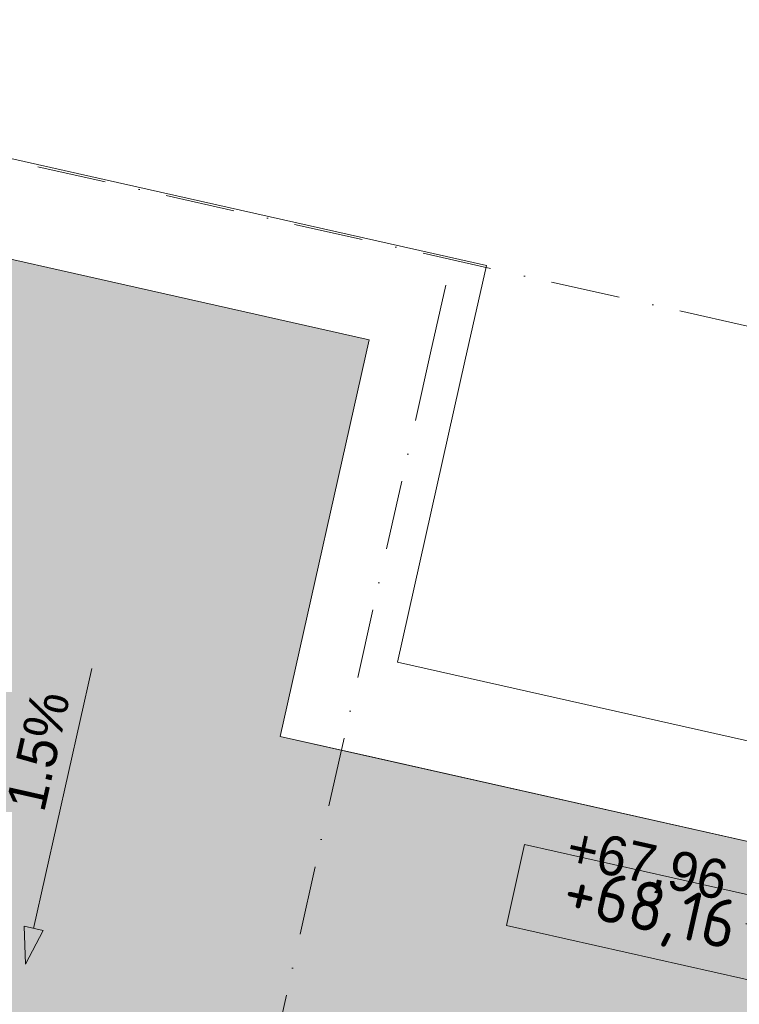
# Model space of a CAD drawing. Header units: millimetres. Extents: x -6990425 to -6520160, y 6117771 to 6220266.
# Tile 49 of 115: x -6931416 to -6927751, y 6143037 to 6148050. Entities that reach past the tile are written whole.
import ezdxf
from ezdxf.enums import TextEntityAlignment as Align

# ---------------------------------------------------------------- set-up
doc = ezdxf.new("R2010")
doc.units = ezdxf.units.MM
doc.header["$MEASUREMENT"] = 0
doc.linetypes.add('Штрихпунктирная', pattern=[670.277762, 352.777767, -176.388884, 0, -141.111112])
for name, color, linetype, lineweight in [('АР-Отметки высот.АР_Ном._пера__120', 7, 'Continuous', 0), ('АР-Разуклонка кровли_Ном._пера__120', 7, 'Continuous', 0), ('АР-Разуклонка кровли_Ном._пера__41', 7, 'Continuous', 20), ('АР-Чертеж-Оси_Осевые размеры.АР_Ном._пера__120', 7, 'Continuous', 0), ('Кровля_Ном._пера__1', 7, 'Continuous', 0), ('Кровля_Ном._пера__101', 252, 'Continuous', 0), ('Кровля_Ном._пера__120', 7, 'Continuous', 0)]:
    doc.layers.add(name, color=color, linetype=linetype, lineweight=lineweight)
for name, color, linetype in [('АР-Разуклонка кровли', 7, 'Continuous'), ('АР-Чертеж-Оси_Осевые размеры.АР', 7, 'Continuous'), ('Кровля', 7, 'Continuous')]:
    doc.layers.add(name, color=color, linetype=linetype)
doc.styles.add('РЎР“Р•РќР•Р\xa0Р\x98Р\xa0_РЎРўР\x98Р›Р¬_2', font='GOTHIC.TTF')
doc.styles.add('РЎР“Р•РќР•Р\xa0Р\x98Р\xa0_РЎРўР\x98Р›Р¬_5', font='GOST_Common.ttf')
doc.dimstyles.new('СГЕНЕРИР_СТИЛЬ__8', dxfattribs={"dimtxt": 0.18, "dimasz": 182.4, "dimexe": 0.18, "dimexo": 0.0625, "dimgap": 0, "dimtad": 0, "dimtih": 1, "dimtoh": 1, "dimdec": 4, "dimzin": 0, "dimdsep": 46, "dimcen": 0.09, "dimadec": 0, "dimazin": 0, "dimtfac": 1, "dimtdec": 4, "dimtmove": 0, "dimatfit": 3, "dimldrblk": 'ARROWHEAD_11', "dimfxl": 1, "dimtolj": 1, "dimtzin": 0, "dimarcsym": 0})

# ---------------------------------------------------------------- blocks, each defined once
blk = doc.blocks.new('Стена_12_5', base_point=(-7160885.7, 6147237.9))
at = {"layer": 'Кровля_Ном._пера__1', "color": 7, "linetype": 'Continuous', "lineweight": 0, "flags": 128}
for points in [[(-7156649.1, 6146798.8), (-7161020.1, 6147780.5)], [(-7160641.8, 6147183.1), (-7157246.6, 6146420.5)], [(-7156649.1, 6146798.8), (-7156758.7, 6146311)]]:
    blk.add_lwpolyline(points, dxfattribs=at)
blk = doc.blocks.new('Стена_13_5', base_point=(-7157246.6, 6146420.5))
at = {"layer": 'Кровля_Ном._пера__1', "color": 7, "linetype": 'Continuous', "lineweight": 0, "flags": 128}
for points in [[(-7157246.6, 6146420.5), (-7157700.1, 6144400.9)], [(-7157102.7, 6144779.2), (-7156758.7, 6146311)], [(-7157700.1, 6144400.9), (-7157212.3, 6144291.3)]]:
    blk.add_lwpolyline(points, dxfattribs=at)
blk = doc.blocks.new('Стена_14_5', base_point=(-7157700.1, 6144400.9))
at = {"layer": 'Кровля_Ном._пера__1', "color": 7, "linetype": 'Continuous', "lineweight": 0, "flags": 128}
for points in [[(-7154526.9, 6144200.6), (-7157102.7, 6144779.2)], [(-7157212.3, 6144291.3), (-7154636.5, 6143712.8)]]:
    blk.add_lwpolyline(points, dxfattribs=at)
blk = doc.blocks.new('Стандартный Маркер Сетки[18]_5', base_point=(-7156826.9, 6146828.2))
at = {"layer": 'АР-Чертеж-Оси_Осевые размеры.АР_Ном._пера__120', "color": 7, "linetype": 'Штрихпунктирная', "lineweight": 0}
for q in [(-7156826.9, 6146828.2), (-7161717.2, 6125054.2)]:
    blk.add_line((-7156933.5, 6146353.6), q, dxfattribs=at)
at = {"layer": 'АР-Чертеж-Оси_Осевые размеры.АР_Ном._пера__120', "color": 7, "lineweight": 0, "style": 'РЎР“Р•РќР•Р\xa0Р\x98Р\xa0_РЎРўР\x98Р›Р¬_2'}
blk.add_attdef('AC_MarkerText_1', text='', height=350, rotation=347.3417, dxfattribs=at).set_placement((-7161863.5, 6124272.8), align=Align.TOP_CENTER)
blk = doc.blocks.new('Стандартный Маркер Сетки[28]_5', base_point=(-7156826.9, 6146828.2))
at = {"layer": 'АР-Чертеж-Оси_Осевые размеры.АР_Ном._пера__120', "color": 7, "linetype": 'Штрихпунктирная', "lineweight": 0}
for q in [(-7156826.9, 6146828.2), (-7161717.2, 6125054.2)]:
    blk.add_line((-7156933.5, 6146353.6), q, dxfattribs=at)
at = {"layer": 'АР-Чертеж-Оси_Осевые размеры.АР_Ном._пера__120', "color": 7, "lineweight": 0, "style": 'РЎР“Р•РќР•Р\xa0Р\x98Р\xa0_РЎРўР\x98Р›Р¬_2'}
blk.add_attdef('AC_MarkerText_1', text='', height=350, rotation=347.3417, dxfattribs=at).set_placement((-7161863.5, 6124272.8), align=Align.TOP_CENTER)
blk = doc.blocks.new('Линия_3_5', base_point=(-7158658.2, 6144745.8))
at = {"layer": 'АР-Разуклонка кровли', "linetype": 'Continuous', "lineweight": 0, "true_color": 0x000000}
blk.add_hatch(color=18, dxfattribs=at).paths.add_polyline_path([(-7158996.2, 6143240.8), (-7158906.5, 6143411.9), (-7159004.1, 6143433.8)])
at = {"layer": 'АР-Разуклонка кровли_Ном._пера__120', "color": 7, "linetype": 'Continuous', "lineweight": 0}
for p, q in [((-7158658.2, 6144745.8), (-7158955.3, 6143422.9)), ((-7159004.1, 6143433.8), (-7158906.5, 6143411.9)), ((-7158996.2, 6143240.8), (-7159004.1, 6143433.8)), ((-7158996.2, 6143240.8), (-7158906.5, 6143411.9))]:
    blk.add_line(p, q, dxfattribs=at)
blk = doc.blocks.new('ARROWHEAD_11')
at = {"color": 0, "linetype": 'Continuous', "lineweight": 0}
blk.add_line((0, 0), (-1, 0), dxfattribs=at)
at = {"color": 0, "linetype": 'Continuous', "lineweight": 0, "const_width": 0.25, "flags": 128}
blk.add_lwpolyline([(-0.125, 0, 1), (0.125, 0, 1)], format="xyb", close=True, dxfattribs=at)
blk = doc.blocks.new('Стандартный Маркер Сетки[77]_2', base_point=(-6985934.5, 6159566.7))
at = {"layer": 'АР-Чертеж-Оси_Осевые размеры.АР_Ном._пера__120', "color": 7, "linetype": 'Штрихпунктирная', "lineweight": 0}
blk.add_line((-6984958.8, 6159347.6), (-6906017.6, 6141617.8), dxfattribs=at)
at = {"layer": 'АР-Чертеж-Оси_Осевые размеры.АР_Ном._пера__120', "color": 7, "lineweight": 0, "style": 'РЎР“Р•РќР•Р\xa0Р\x98Р\xa0_РЎРўР\x98Р›Р¬_2'}
for tag, p in [('AC_MarkerText_1_0', (-6986352.4, 6159857.4)), ('AC_MarkerText_1_1', (-6904484.1, 6141470.2))]:
    blk.add_attdef(tag, text='', height=350, rotation=347.3417, dxfattribs=at).set_placement(p, align=Align.TOP_CENTER)
blk = doc.blocks.new('Стандартный Маркер Сетки[83]_2', base_point=(-6985934.5, 6159566.7))
at = {"layer": 'АР-Чертеж-Оси_Осевые размеры.АР_Ном._пера__120', "color": 7, "linetype": 'Штрихпунктирная', "lineweight": 0}
blk.add_line((-6984958.8, 6159347.6), (-6906017.6, 6141617.8), dxfattribs=at)
at = {"layer": 'АР-Чертеж-Оси_Осевые размеры.АР_Ном._пера__120', "color": 7, "lineweight": 0, "style": 'РЎР“Р•РќР•Р\xa0Р\x98Р\xa0_РЎРўР\x98Р›Р¬_2'}
for tag, p in [('AC_MarkerText_1_0', (-6986352.4, 6159857.4)), ('AC_MarkerText_1_1', (-6904484.1, 6141470.2))]:
    blk.add_attdef(tag, text='', height=350, rotation=347.3417, dxfattribs=at).set_placement(p, align=Align.TOP_CENTER)
blk = doc.blocks.new('Стандартный Маркер Сетки[87]_2', base_point=(-6985934.5, 6159566.7))
at = {"layer": 'АР-Чертеж-Оси_Осевые размеры.АР_Ном._пера__120', "color": 7, "linetype": 'Штрихпунктирная', "lineweight": 0}
blk.add_line((-6984958.8, 6159347.6), (-6906017.6, 6141617.8), dxfattribs=at)
at = {"layer": 'АР-Чертеж-Оси_Осевые размеры.АР_Ном._пера__120', "color": 7, "lineweight": 0, "style": 'РЎР“Р•РќР•Р\xa0Р\x98Р\xa0_РЎРўР\x98Р›Р¬_2'}
for tag, p in [('AC_MarkerText_1_0', (-6986352.4, 6159857.4)), ('AC_MarkerText_1_1', (-6904484.1, 6141470.2))]:
    blk.add_attdef(tag, text='', height=350, rotation=347.3417, dxfattribs=at).set_placement(p, align=Align.TOP_CENTER)
blk = doc.blocks.new('Стандартный Маркер Сетки[93]_2', base_point=(-6985934.5, 6159566.7))
at = {"layer": 'АР-Чертеж-Оси_Осевые размеры.АР_Ном._пера__120', "color": 7, "linetype": 'Штрихпунктирная', "lineweight": 0}
blk.add_line((-6984958.8, 6159347.6), (-6906017.6, 6141617.8), dxfattribs=at)
at = {"layer": 'АР-Чертеж-Оси_Осевые размеры.АР_Ном._пера__120', "color": 7, "lineweight": 0, "style": 'РЎР“Р•РќР•Р\xa0Р\x98Р\xa0_РЎРўР\x98Р›Р¬_2'}
for tag, p in [('AC_MarkerText_1_0', (-6986352.4, 6159857.4)), ('AC_MarkerText_1_1', (-6904484.1, 6141470.2))]:
    blk.add_attdef(tag, text='', height=350, rotation=347.3417, dxfattribs=at).set_placement(p, align=Align.TOP_CENTER)

msp = doc.modelspace()

# ---------------------------------------------------------------- hatches: boundary and pattern name
at = {"layer": 'Кровля_Ном._пера__101', "linetype": 'Continuous', "lineweight": 0}
h = msp.add_hatch(dxfattribs=at)
h.set_pattern_fill('ПЕСОК_0005', color=252, style=0, pattern_type=2)
h.set_pattern_definition([(122.3417, (-6922964.9, 6137514.64), (191.0468, 120.9696), [0, -150.75, 0, -226.125]), (57.3417, (-6923455.2, 6137624.75), (-190.3755, 122.0232), [0, -110.55, 0, -190.95])])
h.paths.add_polyline_path([(-6936415.8, 6132113.6), (-6933031.3, 6147183.1), (-6929636, 6146420.5), (-6930089.6, 6144400.9), (-6927026, 6143712.8), (-6927767.7, 6140410.1), (-6927767.8, 6140410.1), (-6929426.3, 6140782.6), (-6930336.8, 6136728.6), (-6918609, 6134094.6), (-6917627.2, 6138465.8), (-6918212.9, 6138597.3), (-6917681.5, 6140963.2), (-6917173.1, 6143226.9), (-6913874.6, 6142486.1), (-6913672, 6143388.1), (-6910491.1, 6142673.7), (-6913993.8, 6127077.7)])

# ---------------------------------------------------------------- linework, layer by layer
at = {"layer": 'АР-Отметки высот.АР_Ном._пера__120', "color": 7, "linetype": 'Continuous', "lineweight": 0, "flags": 128}
msp.add_lwpolyline([(-6928844, 6143850.6), (-6927484.8, 6143545.3), (-6927577.6, 6143132.1), (-6928936.8, 6143437.4)], close=True, dxfattribs=at)
at = {"layer": 'Кровля_Ном._пера__120', "color": 7, "linetype": 'Continuous', "lineweight": 0, "flags": 128}
msp.add_lwpolyline([(-6936415.8, 6132113.6), (-6933031.3, 6147183.1), (-6929636, 6146420.5), (-6930089.6, 6144400.9), (-6927026, 6143712.8), (-6927767.7, 6140410.1), (-6927767.8, 6140410.1), (-6929426.3, 6140782.6), (-6930336.8, 6136728.6), (-6918609, 6134094.6), (-6917627.2, 6138465.8), (-6918212.9, 6138597.3), (-6917681.5, 6140963.2), (-6917173.1, 6143226.9), (-6913874.6, 6142486.1), (-6913672, 6143388.1), (-6910491.1, 6142673.7), (-6913993.8, 6127077.7)], close=True, dxfattribs=at)

# ---------------------------------------------------------------- block references
at = {"layer": 'АР-Разуклонка кровли', "color": 7, "linetype": 'Continuous', "lineweight": 0}
msp.add_blockref('Линия_3_5', (-6931047.7, 6144745.8), dxfattribs=at)
at = {"layer": 'АР-Чертеж-Оси_Осевые размеры.АР', "color": 8, "linetype": 'Continuous', "lineweight": 15}
for name, p in [('Стандартный Маркер Сетки[77]_2', (-6985934.5, 6159566.7)), ('Стандартный Маркер Сетки[83]_2', (-6985934.5, 6159566.7)), ('Стандартный Маркер Сетки[87]_2', (-6985934.5, 6159566.7)), ('Стандартный Маркер Сетки[93]_2', (-6985934.5, 6159566.7)), ('Стандартный Маркер Сетки[18]_5', (-6929216.4, 6146828.2)), ('Стандартный Маркер Сетки[28]_5', (-6929216.4, 6146828.2))]:
    msp.add_blockref(name, p, dxfattribs=at)
at = {"layer": 'Кровля', "color": 7, "lineweight": 0}
for name, p in [('Стена_12_5', (-6933275.2, 6147237.9)), ('Стена_13_5', (-6929636, 6146420.5)), ('Стена_14_5', (-6930089.6, 6144400.9))]:
    msp.add_blockref(name, p, dxfattribs=at)

# ---------------------------------------------------------------- texts
at = {"layer": 'АР-Отметки высот.АР_Ном._пера__120', "color": 7, "linetype": 'Continuous', "lineweight": 0, "insert": (-6928208, 6143503.8), "char_height": 250, "attachment_point": 5, "rotation": 347.3417, "style": 'РЎР“Р•РќР•Р\xa0Р\x98Р\xa0_РЎРўР\x98Р›Р¬_5'}
msp.add_mtext('\\A1;{\\pqc;\\fGOST Common|b0|i0|c204|p0;\\W1.000000;+6\\fGOST Common|b0|i0|c204|p0;\\W1.000000;8\\fGOST Common|b0|i0|c204|p0;\\W1.000000;,\\fGOST Common|b0|i0|c204|p0;\\W1.000000;16}', dxfattribs=at)
at = {"layer": 'АР-Разуклонка кровли_Ном._пера__120', "color": 7, "linetype": 'Continuous', "lineweight": 0, "insert": (-6928249.5, 6143619.7), "char_height": 200, "attachment_point": 8, "rotation": 347.3417, "style": 'РЎР“Р•РќР•Р\xa0Р\x98Р\xa0_РЎРўР\x98Р›Р¬_2'}
msp.add_mtext('\\A1;{\\pqc;\\fCentury Gothic|b0|i0|c204|p0;\\W1.000000;+67,96}', dxfattribs=at)
at = {"layer": 'АР-Разуклонка кровли_Ном._пера__41', "color": 7, "linetype": 'Continuous', "lineweight": 20, "insert": (-6931321.4, 6144327.4), "char_height": 200, "attachment_point": 5, "rotation": 77.3418, "style": 'РЎР“Р•РќР•Р\xa0Р\x98Р\xa0_РЎРўР\x98Р›Р¬_2'}
msp.add_mtext('\\A1;{\\pqc;\\fCentury Gothic|b0|i0|c204|p0;\\W1.000000;1.5%}', dxfattribs=at)

# ---------------------------------------------------------------- leaders
at = {"layer": 'АР-Разуклонка кровли_Ном._пера__120', "color": 7, "linetype": 'Continuous', "lineweight": 0, "annotation_type": 0, "has_hookline": 1, "hookline_direction": 1, "text_width": 835.2, "horizontal_direction": (0.975694, -0.219136, 0)}
msp.add_leader([(-6927026, 6143712.8), (-6927453.1, 6143386.8), (-6927717, 6143446)], dimstyle='СГЕНЕРИР_СТИЛЬ__8', dxfattribs=at)

doc.saveas('drawing.dxf')
